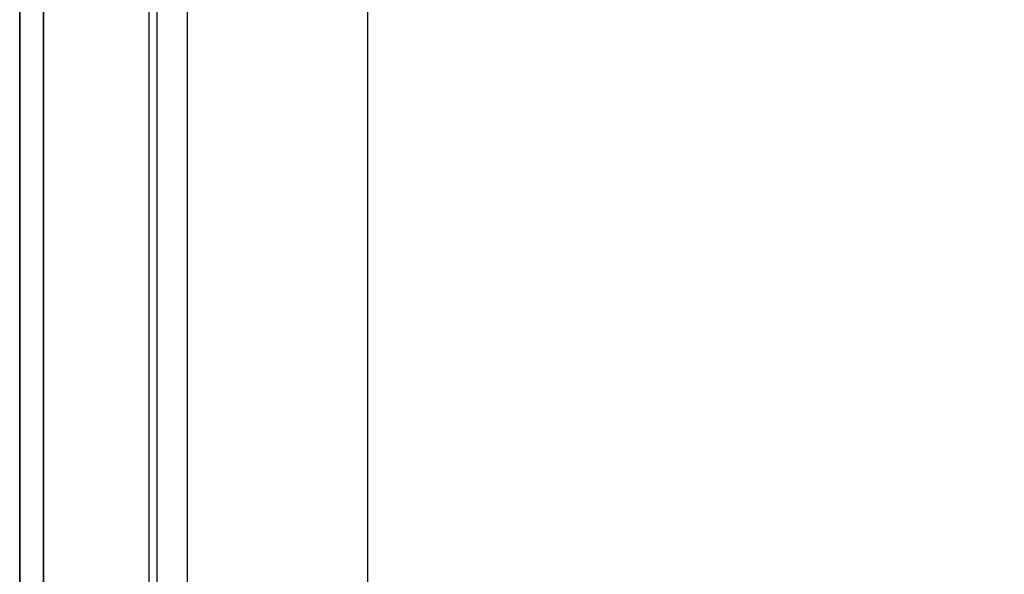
# Model space of a CAD drawing. Header units: millimetres. Extents: x 373037 to 682063, y 76092 to 274210.
# Tile 134 of 256: x 655037 to 655243, y 260608 to 260724. Entities that reach past the tile are written whole.
import ezdxf

# ---------------------------------------------------------------- set-up
doc = ezdxf.new("R2010")
doc.units = ezdxf.units.MM
doc.header["$LTSCALE"] = 100
doc.linetypes.add('ČÁRKOVANÁ', pattern=[19.05, 12.7, -6.35])
doc.layers.add('PUDORYS', color=253, linetype='CONTINUOUS')

msp = doc.modelspace()

# ---------------------------------------------------------------- linework, layer by layer
at = {"layer": 'PUDORYS', "color": 252, "ltscale": 15, "true_color": 0x939598}
for points in [[(655036.64, 249592.15), (681616.64, 249592.15), (681616.64, 273272.15), (655036.64, 273272.15)], [(681611.64, 273267.15), (655041.64, 273267.15), (655041.64, 249597.15), (681611.64, 249597.15)], [(655063.64, 249619.15), (681589.64, 249619.15), (681589.64, 273245.15), (655063.64, 273245.15)], [(681581.64, 273237.15), (655071.64, 273237.15), (655071.64, 249627.15), (681581.64, 249627.15)], [(655065.38, 260307.83), (655065.38, 260776.49), (655109.38, 260776.49), (655109.38, 260307.83)]]:
    msp.add_lwpolyline(points, close=True, dxfattribs=at)
at = {"layer": 'PUDORYS', "color": 252, "linetype": 'ČÁRKOVANÁ', "ltscale": 5, "true_color": 0x939598}
for points in [[(681606.64, 249602.15), (655036.64, 249602.15), (655036.64, 273272.15), (681606.64, 273272.15)], [(681611.64, 249597.15), (655041.64, 249597.15), (655041.64, 273267.15), (681611.64, 273267.15)]]:
    msp.add_lwpolyline(points, close=True, dxfattribs=at)
at = {"layer": 'PUDORYS', "color": 252, "true_color": 0x939598}
msp.add_lwpolyline([(655065.38, 260388.8), (655065.38, 260776.49), (655109.38, 260776.49), (655109.38, 260388.8), (655109.38, 260307.83), (655065.38, 260307.83)], close=True, dxfattribs=at)

doc.saveas('drawing.dxf')
